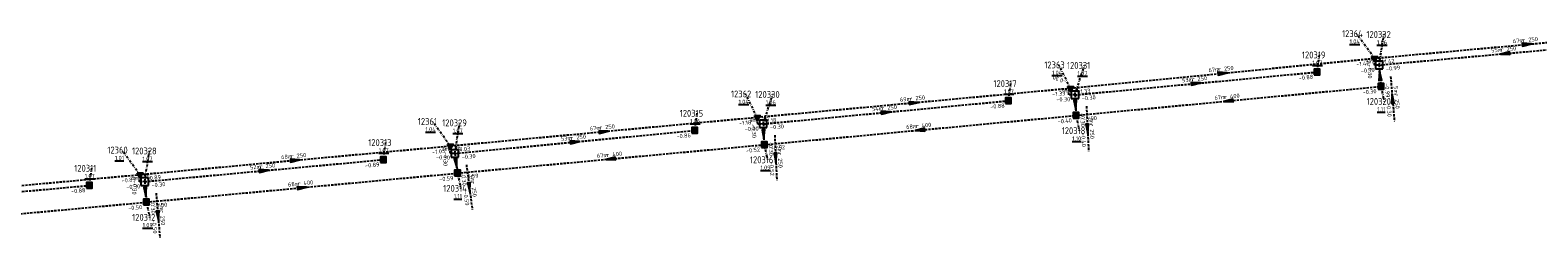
# Model space of a CAD drawing. Extents: x 188323 to 208361, y 565368 to 574910.
# Tile 76 of 256: x 199667 to 199996, y 570062 to 570108. Entities that reach past the tile are written whole.
import ezdxf

# ---------------------------------------------------------------- set-up
doc = ezdxf.new("R2010")
doc.units = 0
for name, pattern in [('BORDER', [1.75, 0.5, -0.25, 0.5, -0.25, 0, -0.25]), ('DASHDOT', [1, 0.5, -0.25, 0, -0.25]), ('DASHED', [0.75, 0.5, -0.25])]:
    doc.linetypes.add(name, pattern=pattern)
doc.layers.get('0').update_dxf_attribs({"linetype": 'CONTINUOUS'})
for name, color, linetype in [('RIO-AFM', 7, 'CONTINUOUS'), ('RIO-BOK', 7, 'CONTINUOUS'), ('RIO-DET', 7, 'CONTINUOUS'), ('RIO-KNP', 7, 'CONTINUOUS'), ('RIO-KNR', 7, 'CONTINUOUS'), ('RIO-LAG_1B', 7, 'DASHED'), ('RIO-LAG_2B', 7, 'DASHED'), ('RIO-LAG_4', 7, 'BORDER'), ('RIO-LEN', 7, 'CONTINUOUS'), ('RIO-MVD', 1, 'CONTINUOUS'), ('RIO-VRB', 6, 'DASHDOT'), ('RIO-VRH', 7, 'CONTINUOUS')]:
    doc.layers.add(name, color=color, linetype=linetype)
doc.styles.add('RIO-TXT', font='isocp.shx')

# ---------------------------------------------------------------- blocks, each defined once
blk = doc.blocks.new('L_VHR')
blk.add_lwpolyline([(-0.5, 0), (0.5, 0), (-0.5, 0.15), (-0.5, -0.15), (0.5, 0)])
blk = doc.blocks.new('K_IPR')
blk.add_lwpolyline([(-0.5, -0.5), (0.5, -0.5), (0.5, 0.5), (-0.5, 0.5)], close=True)
blk.add_solid([(-0.5, 0.5), (0.5, 0.5), (-0.5, -0.5), (0.5, -0.5)])
at = {"style": 'RIO-TXT', "flags": 1}
blk.add_attdef('KNOOPNAAM', (2, 2), '', height=1, dxfattribs=at)
blk = doc.blocks.new('K_DIV')
for p, q in [((-0.65, 0.65), (-0.65, -0.65)), ((0.65, 0.65), (-0.65, 0.65)), ((0.65, -0.65), (0.65, 0.65)), ((-0.65, -0.65), (0.65, -0.65))]:
    blk.add_line(p, q)
blk = doc.blocks.new('K_IPD')
blk.add_lwpolyline([(-0.496027, 0.307994), (0.503973, 0.307994), (0.003973, -0.558031)], close=True)
blk.add_solid([(-0.496027, 0.307994), (0.503973, 0.307994), (0.003973, -0.558031)])
at = {"style": 'RIO-TXT', "flags": 1}
blk.add_attdef('KNOOPNAAM', (2, 2), '', height=1, dxfattribs=at)
blk = doc.blocks.new('36_01______120328____120312_')
at = {"layer": 'RIO-LAG_1B'}
blk.add_line((0, 0), (0.83, -9.786), dxfattribs=at)
at = {"layer": 'RIO-VRH', "xscale": 2, "yscale": 2, "zscale": 2, "rotation": 274.8248}
blk.add_blockref('L_VHR', (0.415, -4.893), dxfattribs=at)
at = {"layer": 'RIO-AFM', "style": 'RIO-TXT'}
blk.add_text('r 250', height=0.9, rotation=274.8248, dxfattribs=at).set_placement((0.8222, -3.7746))
at = {"layer": 'RIO-BOK', "style": 'RIO-TXT'}
for s, p in [('-0.30', (-1.2766, -1.5132)), ('-0.50', (-0.9111, -5.8187))]:
    blk.add_text(s, height=0.9, rotation=274.8248, dxfattribs=at).set_placement(p)
at = {"layer": 'RIO-LEN', "style": 'RIO-TXT'}
blk.add_text('5m', height=0.9, rotation=274.8248, dxfattribs=at).set_placement((0.6852, -2.1604))
blk = doc.blocks.new('37_01______120329____120314_')
at = {"layer": 'RIO-LAG_1B'}
blk.add_line((0, 0), (1.29, -9.736), dxfattribs=at)
at = {"layer": 'RIO-VRH', "xscale": 2, "yscale": 2, "zscale": 2, "rotation": 277.5248}
blk.add_blockref('L_VHR', (0.645, -4.868), dxfattribs=at)
at = {"layer": 'RIO-AFM', "style": 'RIO-TXT'}
blk.add_text('r 250', height=0.9, rotation=277.5248, dxfattribs=at).set_placement((0.9992, -3.7316))
at = {"layer": 'RIO-BOK', "style": 'RIO-TXT'}
for s, p in [('-0.30', (-1.2039, -1.5716)), ('-0.59', (-0.6359, -5.8552))]:
    blk.add_text(s, height=0.9, rotation=277.5248, dxfattribs=at).set_placement(p)
at = {"layer": 'RIO-LEN', "style": 'RIO-TXT'}
blk.add_text('4m', height=0.9, rotation=277.5248, dxfattribs=at).set_placement((0.7862, -2.1257))
blk = doc.blocks.new('38_01______120330____120316_')
at = {"layer": 'RIO-LAG_1B'}
blk.add_line((0, 0), (0.459, -9.811), dxfattribs=at)
at = {"layer": 'RIO-VRH', "xscale": 2, "yscale": 2, "zscale": 2, "rotation": 272.6514}
blk.add_blockref('L_VHR', (0.2295, -4.9055), dxfattribs=at)
at = {"layer": 'RIO-AFM', "style": 'RIO-TXT'}
blk.add_text('r 250', height=0.9, rotation=272.6514, dxfattribs=at).set_placement((0.6785, -3.803))
at = {"layer": 'RIO-BOK', "style": 'RIO-TXT'}
for s, p in [('-0.30', (-1.333, -1.4637)), ('-0.52', (-1.1311, -5.78))]:
    blk.add_text(s, height=0.9, rotation=272.6514, dxfattribs=at).set_placement(p)
at = {"layer": 'RIO-LEN', "style": 'RIO-TXT'}
blk.add_text('5m', height=0.9, rotation=272.6514, dxfattribs=at).set_placement((0.6028, -2.1848))
blk = doc.blocks.new('39_01______120331____120318_')
at = {"layer": 'RIO-LAG_1B'}
blk.add_line((0, 0), (0.482, -9.81), dxfattribs=at)
at = {"layer": 'RIO-VRH', "xscale": 2, "yscale": 2, "zscale": 2, "rotation": 272.7892}
blk.add_blockref('L_VHR', (0.241, -4.905), dxfattribs=at)
at = {"layer": 'RIO-AFM', "style": 'RIO-TXT'}
blk.add_text('r 250', height=0.9, rotation=272.7892, dxfattribs=at).set_placement((0.6876, -3.8014))
at = {"layer": 'RIO-BOK', "style": 'RIO-TXT'}
for s, p in [('-0.30', (-1.3295, -1.4669)), ('-0.40', (-1.1172, -5.7827))]:
    blk.add_text(s, height=0.9, rotation=272.7892, dxfattribs=at).set_placement(p)
at = {"layer": 'RIO-LEN', "style": 'RIO-TXT'}
blk.add_text('5m', height=0.9, rotation=272.7892, dxfattribs=at).set_placement((0.608, -2.1833))
blk = doc.blocks.new('40_01______120332____120320_')
at = {"layer": 'RIO-LAG_1B'}
blk.add_line((0, 0), (0.83, -9.786), dxfattribs=at)
at = {"layer": 'RIO-VRH', "xscale": 2, "yscale": 2, "zscale": 2, "rotation": 454.8234}
blk.add_blockref('L_VHR', (0.415, -4.893), dxfattribs=at)
at = {"layer": 'RIO-AFM', "style": 'RIO-TXT'}
blk.add_text('r 250', height=0.9, rotation=274.8234, dxfattribs=at).set_placement((0.8222, -3.7746))
at = {"layer": 'RIO-BOK', "style": 'RIO-TXT'}
for s, p in [('-0.99', (-1.2766, -1.5132)), ('-0.30', (-0.9112, -5.8187))]:
    blk.add_text(s, height=0.9, rotation=274.8234, dxfattribs=at).set_placement(p)
at = {"layer": 'RIO-LEN', "style": 'RIO-TXT'}
blk.add_text('5m', height=0.9, rotation=274.8234, dxfattribs=at).set_placement((0.6852, -2.1604))

msp = doc.modelspace()

# ---------------------------------------------------------------- linework, layer by layer
at = {"layer": 'RIO-LAG_1B'}
for p, q in [((199961.136, 570100.224), (200016.176, 570105.216)), ((199961.136, 570100.224), (199961.52, 570095.552)), ((199894.72, 570093.696), (199947.568, 570098.688)), ((199894.72, 570093.696), (199894.944, 570089.216)), ((199894.944, 570089.216), (199961.52, 570095.552)), ((199826.656, 570087.36), (199880.192, 570092.416)), ((199826.656, 570087.36), (199826.864, 570082.816)), ((199826.864, 570082.816), (199894.944, 570089.216)), ((199759.328, 570080.896), (199811.696, 570085.952)), ((199759.888, 570076.608), (199826.864, 570082.816)), ((199691.584, 570074.752), (199743.696, 570079.552)), ((199759.328, 570080.896), (199759.888, 570076.608)), ((199691.968, 570070.272), (199759.888, 570076.608)), ((199623.008, 570068.8), (199679.488, 570073.92)), ((199691.584, 570074.752), (199691.968, 570070.272)), ((199623.296, 570063.936), (199691.968, 570070.272))]:
    msp.add_line(p, q, dxfattribs=at)
at = {"layer": 'RIO-LAG_2B'}
for p, q in [((199960.128, 570101.696), (200026.656, 570107.776)), ((199893.744, 570095.168), (199960.128, 570101.696)), ((199825.328, 570088.832), (199893.744, 570095.168)), ((199758.32, 570082.56), (199825.328, 570088.832)), ((199690.528, 570076.288), (199758.32, 570082.56)), ((199622.208, 570070.016), (199690.528, 570076.288))]:
    msp.add_line(p, q, dxfattribs=at)
at = {"layer": 'RIO-LAG_4'}
for points in [[(199961.136, 570100.224), (199960.112, 570100.16), (199960.128, 570101.696)], [(199894.72, 570093.696), (199893.392, 570093.696), (199893.472, 570095.232), (199893.744, 570095.168)], [(199826.656, 570087.36), (199825.44, 570087.296), (199825.328, 570088.832)], [(199759.328, 570080.896), (199758.272, 570080.96), (199758.32, 570082.56)], [(199691.584, 570074.752), (199690.416, 570074.688), (199690.528, 570076.288)]]:
    msp.add_lwpolyline(points, dxfattribs=at)
at = {"layer": 'RIO-VRB'}
for p, q in [((199960.13, 570101.71), (199956.224, 570107.0628)), ((199961.13, 570100.21), (199962.1841, 570106.8929)), ((199893.75, 570095.15), (199891.2116, 570100.2445)), ((199894.72, 570093.72), (199896.7971, 570100.1289)), ((199947.57, 570098.7), (199948.1035, 570102.4284)), ((199880.2, 570092.43), (199880.7335, 570096.1584)), ((199825.33, 570088.8), (199822.7916, 570093.8945)), ((199826.65, 570087.38), (199828.7271, 570093.7889)), ((199961.52, 570095.58), (199962.2271, 570092.2668)), ((199811.7, 570085.95), (199812.2335, 570089.6784)), ((199758.32, 570082.54), (199754.414, 570087.8928)), ((199759.32, 570080.91), (199760.3741, 570087.5929)), ((199894.94, 570089.19), (199895.6471, 570085.8768)), ((199743.69, 570079.56), (199744.2235, 570083.2884)), ((199826.86, 570082.83), (199827.5671, 570079.5168)), ((199690.52, 570076.29), (199686.614, 570081.6428)), ((199691.58, 570074.77), (199692.6341, 570081.4529)), ((199679.49, 570073.94), (199680.0235, 570077.6684)), ((199759.89, 570076.59), (199760.5971, 570073.2768)), ((199691.96, 570070.26), (199692.6671, 570066.9468))]:
    msp.add_line(p, q, dxfattribs=at)

# ---------------------------------------------------------------- block references
at = {"layer": 'RIO-DET'}
for name, p in [('40_01______120332____120320_', (199963.632, 570097.728)), ('39_01______120331____120318_', (199897.216, 570091.2)), ('38_01______120330____120316_', (199829.152, 570084.864)), ('37_01______120329____120314_', (199761.824, 570078.4)), ('36_01______120328____120312_', (199694.08, 570072.256))]:
    msp.add_blockref(name, p, dxfattribs=at)
at = {"layer": 'RIO-KNP', "xscale": 1.25, "yscale": 1.25, "zscale": 1.25}
for name, p in [('K_IPR', (199947.568, 570098.688)), ('K_IPD', (199960.128, 570101.696)), ('K_DIV', (199961.136, 570100.224)), ('K_IPR', (199961.52, 570095.552)), ('K_IPR', (199880.192, 570092.416)), ('K_IPD', (199893.744, 570095.168)), ('K_DIV', (199894.72, 570093.696)), ('K_IPR', (199894.944, 570089.216)), ('K_IPR', (199811.696, 570085.952)), ('K_IPD', (199825.328, 570088.832)), ('K_DIV', (199826.656, 570087.36)), ('K_IPD', (199758.32, 570082.56)), ('K_IPR', (199826.864, 570082.816)), ('K_IPR', (199743.696, 570079.552)), ('K_DIV', (199759.328, 570080.896)), ('K_IPD', (199690.528, 570076.288)), ('K_IPR', (199759.888, 570076.608)), ('K_IPR', (199679.488, 570073.92)), ('K_DIV', (199691.584, 570074.752)), ('K_IPR', (199691.968, 570070.272))]:
    msp.add_blockref(name, p, dxfattribs=at)
at = {"layer": 'RIO-VRH', "xscale": 2, "yscale": 2, "zscale": 2}
for p, rotation in [((199988.65, 570102.715), 185.2005), ((199993.39, 570104.755), 5.2304), ((199921.145, 570096.21), 5.3825), ((199926.94, 570098.43), 5.6434), ((199961.325, 570097.895), 454.8234), ((199928.23, 570092.385), 185.4816), ((199853.425, 570089.905), 5.3868), ((199859.54, 570091.975), 5.3018), ((199894.83, 570091.455), 272.7892), ((199791.825, 570085.67), 5.3365), ((199826.755, 570085.105), 272.6514), ((199860.9, 570086.01), 185.3365), ((199785.51, 570083.43), 5.4955), ((199724.42, 570079.415), 5.2663), ((199759.605, 570078.75), 277.5248), ((199793.375, 570079.71), 185.3227), ((199717.635, 570077.165), 5.2514), ((199691.77, 570072.515), 274.8248), ((199725.925, 570073.425), 5.3231)]:
    msp.add_blockref('L_VHR', p, dxfattribs=dict(at, rotation=rotation))

# ---------------------------------------------------------------- texts
at = {"layer": 'RIO-AFM', "style": 'RIO-TXT'}
for s, rotation, p in [('r 250', 5.2304, (199992.5378, 570105.1791)), ('r 250', 5.2005, (199987.7978, 570103.1395)), ('r 250', 5.6434, (199926.0847, 570098.8479)), ('r 75', 364.4842, (199959.7731, 570100.6049)), ('r 250', 5.3825, (199920.2917, 570096.6318)), ('r 250', 5.3018, (199858.6873, 570092.398)), ('r 75', 361.2921, (199893.2335, 570094.1865)), ('r 400', 5.4816, (199927.3755, 570092.8053)), ('r 250', 5.3868, (199852.5714, 570090.3267)), ('r 250', 5.3365, (199790.9717, 570086.0925)), ('r 75', 363.3106, (199825.2072, 570087.7972)), ('r 400', 5.3365, (199860.0469, 570086.4325)), ('r 250', 5.4955, (199784.6555, 570083.8501)), ('r 250', 5.2663, (199723.5674, 570079.8385)), ('r 75', 358.3636, (199757.9992, 570081.4478)), ('r 400', 5.3227, (199792.5221, 570080.1327)), ('r 75', 363.9448, (199690.1569, 570075.1729)), ('r 250', 5.2514, (199716.7824, 570077.5887)), ('r 400', 5.3231, (199725.072, 570073.8477))]:
    msp.add_text(s, height=0.9, rotation=rotation, dxfattribs=at).set_placement(p)
at = {"layer": 'RIO-BOK', "style": 'RIO-TXT'}
for s, rotation, p in [('-1.42', 5.6434, (199956.187, 570099.9135)), ('-0.30', 364.4842, (199957.1527, 570098.4918)), ('-0.30', 269.2658, (199958.7128, 570100.3276)), ('-1.42', 5.2304, (199961.6516, 570100.4434)), ('-0.99', 5.2005, (199962.6509, 570098.9427)), ('-0.30', 519.679, (199892.9219, 570096.9482)), ('-0.88', 5.3825, (199943.6191, 570096.9215)), ('-1.33', 5.3018, (199889.7967, 570093.3771)), ('-0.30', 361.2921, (199890.653, 570092.2261)), ('-1.33', 5.6434, (199895.2807, 570093.8944)), ('-0.30', 5.3825, (199896.2449, 570092.4575)), ('-0.30', 5.4816, (199957.5714, 570093.7946)), ('-0.88', 5.3868, (199876.2487, 570090.6512)), ('-1.18', 5.3365, (199821.377, 570087.0246)), ('-0.30', 363.3106, (199822.6384, 570085.7438)), ('-0.30', 274.2309, (199824.0378, 570087.3001)), ('-1.18', 5.3018, (199826.8532, 570087.5353)), ('-0.30', 5.3868, (199828.175, 570086.1176)), ('-0.40', 5.3365, (199890.9873, 570087.4146)), ('-0.40', 5.4816, (199896.4671, 570087.9301)), ('-0.86', 5.4955, (199807.7518, 570084.1636)), ('-0.52', 5.3365, (199828.3839, 570081.5663)), ('-1.03', 5.2663, (199754.3651, 570080.7695)), ('-0.30', 358.3636, (199755.1819, 570079.6257)), ('-0.30', 268.2012, (199756.8774, 570081.1842)), ('-1.03', 5.3365, (199759.8439, 570081.2763)), ('-0.30', 5.4955, (199760.8474, 570079.6505)), ('-0.52', 5.3227, (199822.9073, 570081.0556)), ('-0.89', 5.2663, (199692.0424, 570075.0244)), ('-0.89', 5.2514, (199739.7345, 570077.7905)), ('-0.59', 5.3227, (199761.4136, 570075.3259)), ('-0.88', 5.1985, (199675.5331, 570072.1742)), ('-0.89', 5.268, (199686.5648, 570074.5193)), ('-0.30', 363.9448, (199687.5861, 570073.0894)), ('-0.30', 266.4149, (199689.0358, 570074.9798)), ('-0.30', 5.2514, (199693.1021, 570073.504)), ('-0.59', 5.3231, (199755.9371, 570074.8156)), ('-0.50', 5.2744, (199688.0058, 570068.489)), ('-0.50', 5.3231, (199693.4836, 570068.9959))]:
    msp.add_text(s, height=0.9, rotation=rotation, dxfattribs=at).set_placement(p)
at = {"layer": 'RIO-KNR', "style": 'RIO-TXT'}
for s, p in [('12364', (199953.0365, 570106.3128)), ('120332', (199958.3591, 570106.1429)), ('120319', (199944.2785, 570101.6784)), ('12363', (199888.0241, 570099.4945)), ('120331', (199892.9721, 570099.3789)), ('120317', (199876.9085, 570095.4084)), ('12362', (199819.6041, 570093.1445)), ('120330', (199824.9021, 570093.0389)), ('120320', (199958.4021, 570091.5168)), ('120315', (199808.4085, 570088.9284)), ('12361', (199751.2265, 570087.1428)), ('120329', (199756.5491, 570086.8429)), ('120318', (199891.8221, 570085.1268)), ('120313', (199740.3985, 570082.5384)), ('12360', (199683.4265, 570080.8928)), ('120328', (199688.8091, 570080.7029)), ('120316', (199823.7421, 570078.7668)), ('120311', (199676.1985, 570076.9184)), ('120314', (199756.7721, 570072.5268)), ('120312', (199688.8421, 570066.1968))]:
    msp.add_text(s, height=1.5, dxfattribs=at).set_placement(p)
at = {"layer": 'RIO-LEN', "style": 'RIO-TXT'}
for s, rotation, p in [('67m', 5.2304, (199990.3868, 570104.9821)), ('55m', 5.2005, (199985.6467, 570102.9437)), ('67m', 5.6434, (199923.9351, 570098.6355)), ('3m', 364.4842, (199958.1581, 570100.4772)), ('53m', 5.3825, (199918.1412, 570096.4292)), ('69m', 5.3018, (199856.5366, 570092.1984)), ('3m', 361.2921, (199891.614, 570094.1489)), ('67m', 5.4816, (199925.2254, 570092.5989)), ('54m', 5.3868, (199850.421, 570090.1239)), ('67m', 5.3365, (199788.8211, 570085.8916)), ('3m', 363.3106, (199823.59, 570087.7027)), ('68m', 5.3365, (199857.8962, 570086.2316)), ('53m', 5.4955, (199782.5054, 570083.6432)), ('68m', 5.2663, (199721.4165, 570079.6402)), ('3m', 358.3636, (199756.3798, 570081.493)), ('67m', 5.3227, (199790.3715, 570079.9323)), ('52m', 5.2514, (199714.6314, 570077.391)), ('3m', 363.9448, (199688.5408, 570075.0604)), ('68m', 5.3231, (199722.9214, 570073.6473))]:
    msp.add_text(s, height=0.9, rotation=rotation, dxfattribs=at).set_placement(p)
at = {"layer": 'RIO-MVD', "style": 'RIO-TXT'}
for s, p in [('%%U1.04', (199954.694, 570104.9128)), ('%%U1.06', (199960.6541, 570104.7429)), ('%%U1.07', (199946.5735, 570100.2784)), ('%%U1.04', (199889.6816, 570098.0945)), ('%%U1.07', (199895.2671, 570097.9789)), ('%%U1.04', (199821.2616, 570091.7445)), ('%%U1.07', (199879.2035, 570094.0084)), ('%%U1.06', (199827.1971, 570091.6389)), ('%%U1.11', (199960.6971, 570090.1168)), ('%%U1.04', (199752.884, 570085.7428)), ('%%U1.07', (199758.8441, 570085.4429)), ('%%U1.06', (199810.7035, 570087.5284)), ('%%U1.10', (199894.1171, 570083.7268)), ('%%U1.01', (199685.084, 570079.4928)), ('%%U1.07', (199691.1041, 570079.3029)), ('%%U1.07', (199742.6935, 570081.1384)), ('%%U1.07', (199678.4935, 570075.5184)), ('%%U1.09', (199826.0371, 570077.3668)), ('%%U1.11', (199759.0671, 570071.1268)), ('%%U1.09', (199691.1371, 570064.7968))]:
    msp.add_text(s, height=0.9, dxfattribs=at).set_placement(p)

doc.saveas('drawing.dxf')
